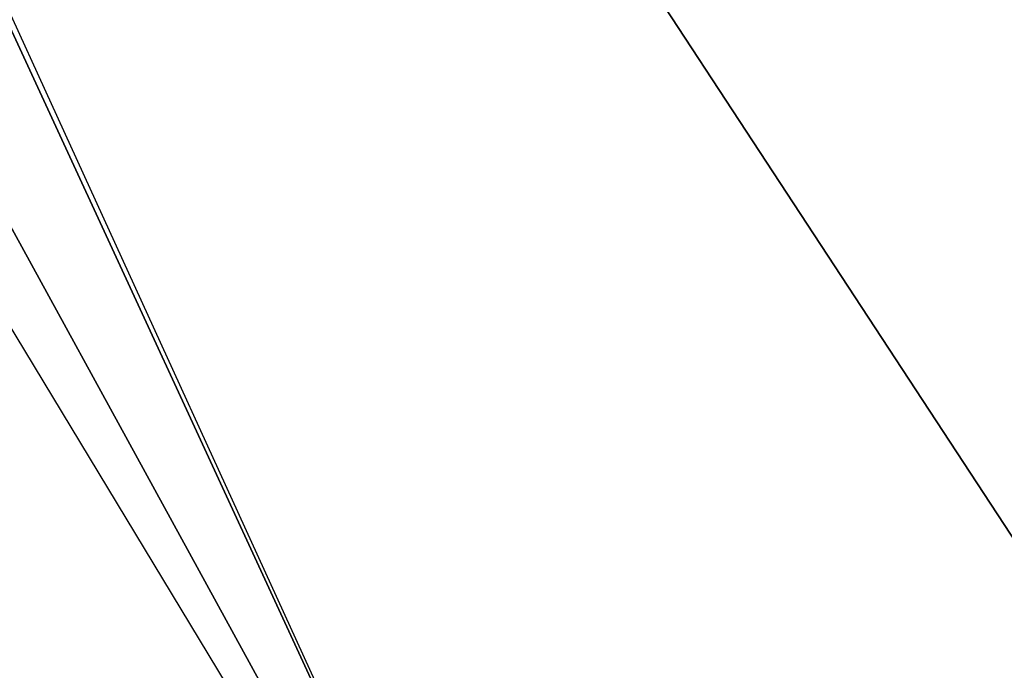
# Model space of a CAD drawing. Header units: millimetres. Extents: x 1 to 201, y 1 to 201.
# Tile 111 of 256: x 40.841 to 42.274, y 67.655 to 68.602. Entities that reach past the tile are written whole.
import ezdxf

# ---------------------------------------------------------------- set-up
doc = ezdxf.new("R2010")
doc.units = ezdxf.units.MM
doc.header["$LTSCALE"] = 25.4
doc.layers.get('0').update_dxf_attribs({"true_color": 0xff5454})

# ---------------------------------------------------------------- blocks, each defined once
blk = doc.blocks.new('MERIDA-LED-9514.STL#1')
at = {"color": 7, "true_color": 0xffffff}
mesh = blk.add_polyface(dxfattribs=at)
corners = [(36.26743698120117, 78.59584045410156, -32.99999999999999), (41.67725372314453, 66.74999999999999, -32.99999999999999), (36.45512390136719, 78.06074523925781, -42.99999999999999)]
mesh.append_faces([[corners[k] for k in face] for face in [(0, 1, 2)]], dxfattribs={"color": 7})
mesh = blk.add_polyface(dxfattribs=at)
corners = [(36.45512390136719, 78.06074523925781, -42.99999999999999), (41.67725372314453, 66.74999999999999, -32.99999999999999), (40.17985916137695, 69.48554229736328, -42.99999999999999)]
mesh.append_faces([[corners[k] for k in face] for face in [(0, 1, 2)]], dxfattribs={"color": 7})
mesh = blk.add_polyface(dxfattribs=at)
corners = [(40.17985916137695, 69.48554229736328, -42.99999999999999), (41.67725372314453, 66.74999999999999, -42.99999999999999), (40.06090545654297, 69.42390441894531, -43.5)]
mesh.append_faces([[corners[k] for k in face] for face in [(0, 1, 2)]], dxfattribs={"color": 7})
mesh = blk.add_polyface(dxfattribs=at)
corners = [(40.17985916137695, 69.48554229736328, -42.99999999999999), (41.67725372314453, 66.74999999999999, -32.99999999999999), (41.67725372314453, 66.74999999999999, -42.99999999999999)]
mesh.append_faces([[corners[k] for k in face] for face in [(0, 1, 2)]], dxfattribs={"color": 7})
at = {"color": 251, "true_color": 0x555555}
mesh = blk.add_polyface(dxfattribs=at)
corners = [(41.74028396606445, 68.68069458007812, -32.45290756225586), (47.74652481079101, 59.52327728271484, -34.25290679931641), (47.74652481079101, 59.52327728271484, -32.45290756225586), (41.74028396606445, 68.68069458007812, -34.25290679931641)]
mesh.append_faces([[corners[k] for k in face] for face in [(0, 1, 2), (1, 0, 3)]], dxfattribs={"vtx0": -1, "color": 251})

msp = doc.modelspace()

# ---------------------------------------------------------------- block references
at = {"color": 0}
msp.add_blockref('MERIDA-LED-9514.STL#1', (0, 0), dxfattribs=at)

doc.saveas('drawing.dxf')
